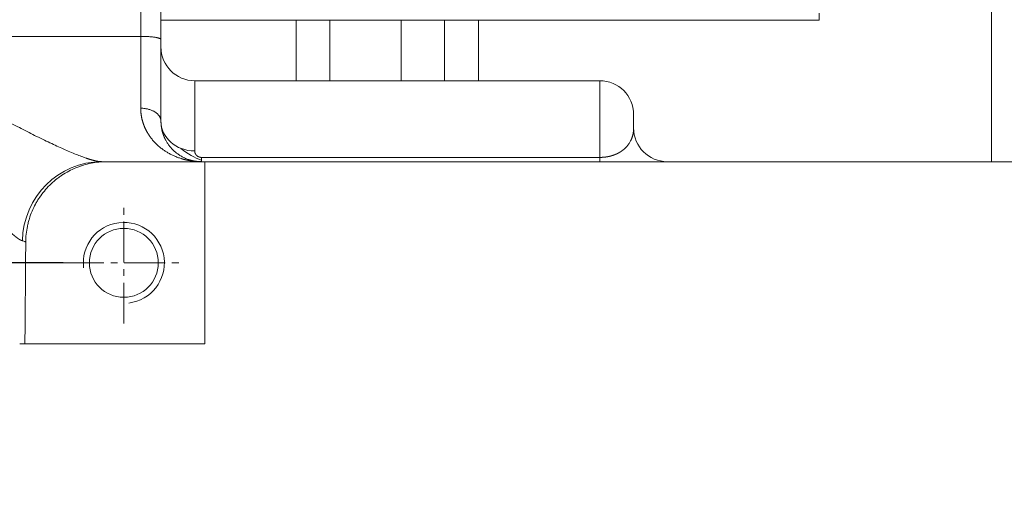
# Model space of a CAD drawing. Header units: millimetres. Extents: x 35469 to 44263, y -24881 to -16268.
# Tile 128 of 231: x 42814 to 42960, y -24001 to -23931. Entities that reach past the tile are written whole.
import ezdxf

# ---------------------------------------------------------------- set-up
doc = ezdxf.new("R2010")
doc.units = ezdxf.units.MM
doc.header["$LTSCALE"] = 0.3175
doc.linetypes.add('CENTER2', pattern=[28.575, 19.05, -3.175, 3.175, -3.175])
for name, color, linetype, lineweight in [('1轮廓实线层', 7, 'Continuous', 18), ('2细线层', 4, 'Continuous', 13), ('3中心线层', 1, 'CENTER2', 13), ('7标注层', 4, 'Continuous', 13)]:
    doc.layers.add(name, color=color, linetype=linetype, lineweight=lineweight)
doc.styles.add('PC_TEXTSTYLE', font='ISOCP.SHX', dxfattribs={"width": 0.707, "bigfont": 'GBCBIG.SHX'})
doc.dimstyles.new('GB_LINEAR', dxfattribs={"dimtxt": 3.5, "dimasz": 3.5, "dimexe": 1, "dimexo": 0, "dimgap": 1.5, "dimtad": 1, "dimdsep": 46, "dimtxsty": 'PC_TEXTSTYLE', "dimcen": 0, "dimclrd": 256, "dimclrt": 3, "dimadec": 0, "dimazin": 2, "dimtp": 0.1, "dimtm": 0.1, "dimtfac": 0.71, "dimtdec": 3, "dimtmove": 0, "dimatfit": 3, "dimfxl": 1, "dimtfill": 1, "dimarcsym": 0})

# ---------------------------------------------------------------- blocks, each defined once
blk = doc.blocks.new('*D77')
at = {"layer": '7标注层', "color": 0, "lineweight": -2, "transparency": 16777216}
for p, q in [((42820.4, -23967.23), (42711.05, -23967.23)), ((42820.4, -24092.23), (42711.05, -24092.23))]:
    blk.add_line(p, q, dxfattribs=at)
at = {"layer": '7标注层', "lineweight": -2, "transparency": 16777216}
blk.add_line((42718.05, -24067.73), (42718.05, -23991.73), dxfattribs=at)
at = {"layer": '7标注层', "transparency": 16777216}
for points in [[(42722.14, -23991.73), (42713.97, -23991.73), (42718.05, -23967.23)], [(42713.97, -24067.73), (42722.14, -24067.73), (42718.05, -24092.23)]]:
    blk.add_solid(points, dxfattribs=at)
at = {"layer": 'Defpoints', "color": 0, "transparency": 16777216}
for p in [(42718.05, -23967.23), (42820.4, -23967.23), (42820.4, -24092.23)]:
    blk.add_point(p, dxfattribs=at)
at = {"layer": '7标注层', "color": 3, "transparency": 16777216, "insert": (42695.3, -24029.73), "char_height": 24.5, "attachment_point": 5, "rotation": 90, "style": 'PC_TEXTSTYLE', "bg_fill": 3, "box_fill_scale": 1.1, "bg_fill_color": 257, "bg_fill_transparency": 0}
blk.add_mtext('125', dxfattribs=at)

msp = doc.modelspace()

# ---------------------------------------------------------------- linework, layer by layer
at = {"layer": '1轮廓实线层'}
for p, q in [((42831.897, -23854.098), (42831.897, -23933.662)), ((42834.897, -23934.129), (42834.897, -23854.886)), ((42932.397, -23931.234), (42834.897, -23931.234)), ((42834.897, -23931.234), (42932.397, -23931.234)), ((42854.897, -23940.232), (42854.897, -23931.234)), ((42854.897, -23931.234), (42854.897, -23940.232)), ((42859.897, -23940.232), (42859.897, -23931.234)), ((42870.488, -23931.234), (42870.488, -23940.232)), ((42876.897, -23931.234), (42876.897, -23940.232)), ((42932.397, -23931.234), (42932.397, -23930.226)), ((42831.897, -23933.662), (42789.897, -23933.662)), ((42831.897, -23944.314), (42831.897, -23933.662)), ((42899.897, -23940.234), (42839.897, -23940.234)), ((42839.897, -23950.652), (42839.897, -23940.234)), ((42899.897, -23940.234), (42899.897, -23951.599)), ((42904.897, -23947.234), (42904.897, -23945.234)), ((42840.897, -23951.599), (42840.897, -23952.234)), ((42840.897, -23951.599), (42899.897, -23951.599)), ((42899.897, -23952.234), (42899.897, -23951.599)), ((42826.876, -23952.234), (42826.117, -23952.234)), ((42826.876, -23952.234), (42841.397, -23952.234)), ((42841.397, -23952.234), (42962.397, -23952.234)), ((42841.397, -23979.234), (42841.397, -23952.234)), ((42814.745, -23979.234), (42841.397, -23979.234))]:
    msp.add_line(p, q, dxfattribs=at)
msp.add_circle((42829.397, -23967.234), 5.1, dxfattribs=at)
for centre, start, end in [((42839.897, -23935.234), 180, 270), ((42899.897, -23945.234), 0, 90), ((42909.897, -23947.234), 180, 270)]:
    msp.add_arc(centre, 5, start, end, dxfattribs=at)
for centre, major_axis, ratio, start_param, end_param in [((42839.897, -23946.234), (5, 0), 0.8835979, 3.1415927, 4.712389), ((42826.117, -23964.234), (0, 12), 0.9791758, 0, 1.5478899)]:
    msp.add_ellipse(centre, major_axis=major_axis, ratio=ratio, start_param=start_param, end_param=end_param, dxfattribs=at)
for points in [[(42957.897, -23839.734), (42957.894, -23875.401), (42957.892, -23911.067), (42957.889, -23946.734)], [(42835.397, -23931.234), (42845.897, -23931.234), (42856.397, -23931.234), (42866.897, -23931.234)], [(42866.897, -23931.234), (42856.397, -23931.234), (42845.897, -23931.234), (42835.397, -23931.234)], [(42835.397, -23931.234), (42845.897, -23931.234), (42856.397, -23931.234), (42866.897, -23931.234)], [(42854.897, -23931.233), (42854.897, -23934.233), (42854.897, -23937.233), (42854.897, -23940.234)], [(42866.897, -23931.234), (42875.563, -23931.234), (42884.23, -23931.234), (42892.897, -23931.234)], [(42892.897, -23931.234), (42884.23, -23931.234), (42875.563, -23931.234), (42866.897, -23931.234)], [(42881.904, -23940.234), (42881.904, -23937.234), (42881.903, -23934.234), (42881.903, -23931.234)], [(42957.889, -23946.734), (42957.889, -23948.568), (42957.888, -23950.401), (42957.888, -23952.234)], [(42837.849, -23950.264), (42838.829, -23951.099), (42839.892, -23951.675), (42840.881, -23951.989)], [(42826.117, -23952.234), (42826.551, -23952.234), (42826.805, -23952.234), (42826.876, -23952.234)], [(42814.867, -23964.169), (42814.839, -23969.191), (42814.796, -23974.212), (42814.745, -23979.234)], [(42813.972, -23979.234), (42814.155, -23979.234), (42814.466, -23979.234), (42814.67, -23979.234), (42814.745, -23979.234)]]:
    msp.add_open_spline(points, degree=3, dxfattribs=at)
for points, knots in [([(42789.897, -23933.662), (42789.939, -23933.687), (42790.024, -23933.738), (42790.151, -23933.814), (42790.276, -23933.889), (42790.4, -23933.963), (42790.523, -23934.037), (42790.646, -23934.11), (42790.767, -23934.182), (42790.886, -23934.253), (42791.005, -23934.324), (42791.123, -23934.394), (42791.239, -23934.464), (42791.355, -23934.532), (42791.469, -23934.601), (42791.582, -23934.668), (42791.694, -23934.734), (42791.805, -23934.8), (42791.915, -23934.866), (42792.023, -23934.93), (42792.131, -23934.994), (42792.237, -23935.057), (42792.343, -23935.12), (42792.447, -23935.181), (42792.55, -23935.242), (42792.652, -23935.303), (42792.753, -23935.362), (42792.852, -23935.421), (42792.951, -23935.48), (42793.049, -23935.537), (42793.145, -23935.594), (42793.24, -23935.651), (42793.334, -23935.706), (42793.427, -23935.761), (42793.519, -23935.815), (42793.61, -23935.869), (42793.7, -23935.921), (42793.788, -23935.974), (42793.876, -23936.025), (42793.962, -23936.076), (42794.047, -23936.126), (42794.132, -23936.175), (42794.215, -23936.224), (42794.296, -23936.272), (42794.377, -23936.32), (42794.457, -23936.366), (42794.535, -23936.412), (42794.613, -23936.458), (42794.689, -23936.502), (42794.764, -23936.546), (42794.838, -23936.59), (42794.911, -23936.633), (42794.983, -23936.675), (42795.054, -23936.716), (42795.123, -23936.757), (42795.192, -23936.797), (42795.259, -23936.836), (42795.325, -23936.875), (42795.391, -23936.913), (42795.769, -23937.134), (42796.449, -23937.531), (42797.417, -23938.092), (42798.346, -23938.629), (42799.236, -23939.141), (42800.089, -23939.629), (42801.123, -23940.219), (42802.331, -23940.904), (42803.702, -23941.675), (42805.009, -23942.404), (42806.468, -23943.212), (42808.064, -23944.086), (42809.779, -23945.013), (42811.314, -23945.831), (42812.686, -23946.552), (42813.91, -23947.186), (42815.071, -23947.779), (42816.216, -23948.354), (42817.341, -23948.907), (42818.442, -23949.436), (42819.47, -23949.918), (42820.462, -23950.367), (42821.411, -23950.781), (42822.312, -23951.154), (42823.131, -23951.471), (42823.653, -23951.658), (42823.931, -23951.751), (42823.995, -23951.772), (42824.058, -23951.793), (42824.121, -23951.813), (42824.183, -23951.833), (42824.244, -23951.852), (42824.304, -23951.871), (42824.364, -23951.89), (42824.423, -23951.907), (42824.482, -23951.925), (42824.539, -23951.942), (42824.596, -23951.958), (42824.653, -23951.974), (42824.708, -23951.99), (42824.763, -23952.005), (42824.817, -23952.019), (42824.871, -23952.034), (42824.924, -23952.047), (42824.976, -23952.06), (42825.027, -23952.073), (42825.078, -23952.085), (42825.128, -23952.097), (42825.177, -23952.108), (42825.226, -23952.119), (42825.274, -23952.129), (42825.321, -23952.139), (42825.367, -23952.148), (42825.413, -23952.157), (42825.458, -23952.165), (42825.503, -23952.173), (42825.546, -23952.181), (42825.589, -23952.188), (42825.631, -23952.194), (42825.673, -23952.2), (42825.714, -23952.205), (42825.754, -23952.21), (42825.793, -23952.215), (42825.832, -23952.219), (42825.87, -23952.223), (42825.908, -23952.226), (42825.944, -23952.228), (42825.98, -23952.23), (42826.015, -23952.232), (42826.05, -23952.233), (42826.084, -23952.234), (42826.106, -23952.234), (42826.117, -23952.234)], [0, 0, 0, 0, 0.0030724, 0.0061179, 0.0091367, 0.0121287, 0.0150939, 0.0180323, 0.0209439, 0.0238288, 0.0266868, 0.0295181, 0.0323225, 0.0351002, 0.0378511, 0.0405752, 0.0432725, 0.0459431, 0.0485868, 0.0512037, 0.0537939, 0.0563573, 0.0588939, 0.0614037, 0.0638867, 0.0663429, 0.0687723, 0.071175, 0.0735508, 0.0758999, 0.0782222, 0.0805176, 0.0827863, 0.0850283, 0.0872434, 0.0894317, 0.0915933, 0.093728, 0.095836, 0.0979172, 0.0999716, 0.1019992, 0.104, 0.105974, 0.1079213, 0.1098417, 0.1117354, 0.1136023, 0.1154424, 0.1172557, 0.1190422, 0.1208019, 0.1225348, 0.124241, 0.1259204, 0.1275729, 0.1291987, 0.1307977, 0.1323699, 0.1339154, 0.158226, 0.1816396, 0.2041563, 0.2257762, 0.2464996, 0.2663266, 0.3014149, 0.335076, 0.3673116, 0.3981237, 0.4436668, 0.4869844, 0.5280876, 0.5614237, 0.5935506, 0.6244781, 0.6542176, 0.6865926, 0.7177273, 0.7476449, 0.7763715, 0.8070469, 0.8365137, 0.8648235, 0.8920344, 0.8945393, 0.8970362, 0.8995252, 0.9020064, 0.9044798, 0.9069454, 0.9094034, 0.9118538, 0.9142966, 0.916732, 0.9191599, 0.9215805, 0.9239938, 0.9263999, 0.9287988, 0.9311907, 0.9335755, 0.9359533, 0.9383243, 0.9406884, 0.9430458, 0.9453965, 0.9477406, 0.9500782, 0.9524093, 0.954734, 0.9570523, 0.9593644, 0.9616704, 0.9639702, 0.966264, 0.9685518, 0.9708338, 0.9731099, 0.9753804, 0.9776451, 0.9799044, 0.9821581, 0.9844064, 0.9866494, 0.9888871, 0.9911197, 0.9933472, 0.9955697, 0.9977873, 1, 1, 1, 1]), ([(42840.897, -23952.234), (42840.881, -23952.234), (42840.849, -23952.234), (42840.802, -23952.234), (42840.754, -23952.233), (42840.707, -23952.232), (42840.661, -23952.231), (42840.614, -23952.23), (42840.568, -23952.229), (42840.523, -23952.227), (42840.477, -23952.226), (42840.432, -23952.224), (42840.387, -23952.221), (42840.343, -23952.219), (42840.299, -23952.217), (42840.255, -23952.214), (42840.211, -23952.211), (42840.168, -23952.208), (42840.124, -23952.205), (42840.082, -23952.202), (42840.039, -23952.198), (42839.997, -23952.194), (42839.955, -23952.191), (42839.914, -23952.187), (42839.872, -23952.183), (42839.831, -23952.178), (42839.791, -23952.174), (42839.75, -23952.169), (42839.71, -23952.165), (42839.67, -23952.16), (42839.631, -23952.155), (42839.592, -23952.15), (42839.553, -23952.145), (42839.514, -23952.14), (42839.476, -23952.134), (42839.438, -23952.129), (42839.4, -23952.123), (42839.363, -23952.118), (42839.325, -23952.112), (42839.289, -23952.106), (42839.252, -23952.1), (42839.216, -23952.094), (42839.18, -23952.088), (42839.144, -23952.082), (42839.109, -23952.076), (42839.074, -23952.07), (42839.039, -23952.063), (42839.005, -23952.057), (42838.97, -23952.05), (42838.936, -23952.044), (42838.903, -23952.037), (42838.87, -23952.03), (42838.837, -23952.023), (42838.804, -23952.017), (42838.771, -23952.01), (42838.739, -23952.003), (42838.708, -23951.996), (42838.676, -23951.989), (42838.645, -23951.982), (42838.614, -23951.975), (42838.583, -23951.968), (42838.553, -23951.96), (42838.523, -23951.953), (42838.493, -23951.946), (42838.464, -23951.939), (42838.435, -23951.932), (42838.406, -23951.924), (42838.377, -23951.917), (42838.349, -23951.91), (42838.321, -23951.903), (42838.293, -23951.895), (42838.266, -23951.888), (42838.239, -23951.881), (42838.212, -23951.873), (42838.186, -23951.866), (42838.16, -23951.859), (42838.134, -23951.852), (42838.108, -23951.844), (42838.083, -23951.837), (42838.058, -23951.83), (42838.033, -23951.822), (42838.009, -23951.815), (42837.985, -23951.808), (42837.961, -23951.801), (42837.937, -23951.794), (42837.914, -23951.787), (42837.807, -23951.753), (42837.619, -23951.692), (42837.353, -23951.596), (42837.095, -23951.494), (42836.844, -23951.387), (42836.602, -23951.275), (42836.367, -23951.159), (42836.14, -23951.038), (42835.92, -23950.914), (42835.709, -23950.787), (42835.505, -23950.657), (42835.309, -23950.524), (42835.023, -23950.319), (42834.659, -23950.032), (42834.233, -23949.646), (42833.843, -23949.242), (42833.49, -23948.823), (42833.174, -23948.391), (42832.971, -23948.07), (42832.858, -23947.875), (42832.821, -23947.811), (42832.785, -23947.746), (42832.75, -23947.68), (42832.716, -23947.615), (42832.682, -23947.549), (42832.649, -23947.483), (42832.616, -23947.417), (42832.585, -23947.351), (42832.554, -23947.285), (42832.524, -23947.218), (42832.494, -23947.151), (42832.465, -23947.084), (42832.437, -23947.017), (42832.41, -23946.95), (42832.383, -23946.882), (42832.357, -23946.815), (42832.332, -23946.747), (42832.308, -23946.679), (42832.284, -23946.611), (42832.261, -23946.543), (42832.238, -23946.474), (42832.217, -23946.406), (42832.196, -23946.337), (42832.175, -23946.269), (42832.156, -23946.2), (42832.137, -23946.131), (42832.119, -23946.062), (42832.101, -23945.993), (42832.085, -23945.923), (42832.069, -23945.854), (42832.053, -23945.785), (42832.039, -23945.715), (42832.025, -23945.646), (42832.012, -23945.576), (42831.999, -23945.506), (42831.988, -23945.436), (42831.977, -23945.367), (42831.966, -23945.297), (42831.957, -23945.227), (42831.948, -23945.157), (42831.94, -23945.087), (42831.932, -23945.017), (42831.925, -23944.946), (42831.919, -23944.876), (42831.914, -23944.806), (42831.909, -23944.736), (42831.906, -23944.666), (42831.902, -23944.595), (42831.9, -23944.525), (42831.898, -23944.455), (42831.897, -23944.385), (42831.897, -23944.338), (42831.897, -23944.314)], [0, 0, 0, 0, 0.0039344, 0.0078451, 0.0117323, 0.0155958, 0.0194357, 0.023252, 0.0270447, 0.0308138, 0.0345593, 0.0382812, 0.0419794, 0.0456541, 0.0493051, 0.0529325, 0.0565364, 0.0601166, 0.0636732, 0.0672062, 0.0707156, 0.0742013, 0.0776635, 0.081102, 0.084517, 0.0879083, 0.0912761, 0.0946202, 0.0979407, 0.1012376, 0.1045109, 0.1077606, 0.1109866, 0.1141891, 0.117368, 0.1205232, 0.1236549, 0.1267629, 0.1298473, 0.1329082, 0.1359454, 0.138959, 0.141949, 0.1449154, 0.1478582, 0.1507774, 0.153673, 0.1565449, 0.1593933, 0.1622181, 0.1650192, 0.1677968, 0.1705507, 0.1732811, 0.1759878, 0.1786709, 0.1813305, 0.1839664, 0.1865787, 0.1891674, 0.1917326, 0.1942741, 0.196792, 0.1992863, 0.201757, 0.2042041, 0.2066276, 0.2090275, 0.2114038, 0.2137565, 0.2160856, 0.2183911, 0.220673, 0.2229313, 0.225166, 0.2273771, 0.2295646, 0.2317285, 0.2338688, 0.2359856, 0.2380787, 0.2401482, 0.2421941, 0.2442165, 0.2462152, 0.2481903, 0.2501419, 0.2735476, 0.2964675, 0.3189021, 0.3408521, 0.3623182, 0.3833011, 0.4038017, 0.4238207, 0.4433591, 0.4624178, 0.480998, 0.4991007, 0.544875, 0.5889548, 0.6313657, 0.6721365, 0.7112996, 0.7488914, 0.7542027, 0.7594891, 0.764751, 0.7699884, 0.7752014, 0.7803903, 0.785555, 0.7906959, 0.7958129, 0.8009064, 0.8059763, 0.811023, 0.8160464, 0.8210468, 0.8260243, 0.8309791, 0.8359114, 0.8408213, 0.8457089, 0.8505745, 0.8554182, 0.8602401, 0.8650406, 0.8698196, 0.8745775, 0.8793144, 0.8840304, 0.8887258, 0.8934008, 0.8980554, 0.9026901, 0.9073048, 0.9118999, 0.9164755, 0.9210319, 0.9255692, 0.9300876, 0.9345874, 0.9390688, 0.943532, 0.9479772, 0.9524046, 0.9568145, 0.9612071, 0.9655825, 0.9699412, 0.9742832, 0.9786088, 0.9829184, 0.987212, 0.99149, 0.9957526, 1, 1, 1, 1]), ([(42834.897, -23946.234), (42834.897, -23946.245), (42834.897, -23946.268), (42834.897, -23946.302), (42834.898, -23946.336), (42834.898, -23946.37), (42834.899, -23946.404), (42834.9, -23946.438), (42834.901, -23946.472), (42834.903, -23946.507), (42834.905, -23946.541), (42834.906, -23946.575), (42834.908, -23946.609), (42834.911, -23946.643), (42834.913, -23946.677), (42834.916, -23946.711), (42834.919, -23946.745), (42834.922, -23946.779), (42834.925, -23946.813), (42834.928, -23946.847), (42834.932, -23946.881), (42834.935, -23946.915), (42834.939, -23946.949), (42834.944, -23946.983), (42834.948, -23947.017), (42834.953, -23947.051), (42834.957, -23947.085), (42834.962, -23947.119), (42834.967, -23947.153), (42834.973, -23947.186), (42834.978, -23947.22), (42834.984, -23947.254), (42834.99, -23947.288), (42834.996, -23947.322), (42835.002, -23947.355), (42835.009, -23947.389), (42835.016, -23947.423), (42835.023, -23947.457), (42835.03, -23947.49), (42835.037, -23947.524), (42835.044, -23947.557), (42835.052, -23947.591), (42835.06, -23947.624), (42835.068, -23947.658), (42835.076, -23947.691), (42835.085, -23947.725), (42835.093, -23947.758), (42835.102, -23947.791), (42835.111, -23947.825), (42835.121, -23947.858), (42835.13, -23947.891), (42835.14, -23947.924), (42835.149, -23947.957), (42835.159, -23947.99), (42835.17, -23948.023), (42835.18, -23948.056), (42835.191, -23948.089), (42835.201, -23948.122), (42835.212, -23948.155), (42835.224, -23948.188), (42835.235, -23948.22), (42835.247, -23948.253), (42835.258, -23948.285), (42835.27, -23948.318), (42835.282, -23948.35), (42835.295, -23948.383), (42835.307, -23948.415), (42835.32, -23948.447), (42835.333, -23948.48), (42835.346, -23948.512), (42835.359, -23948.544), (42835.372, -23948.576), (42835.386, -23948.608), (42835.4, -23948.639), (42835.414, -23948.671), (42835.428, -23948.703), (42835.443, -23948.735), (42835.457, -23948.766), (42835.472, -23948.798), (42835.487, -23948.829), (42835.502, -23948.86), (42835.517, -23948.892), (42835.533, -23948.923), (42835.549, -23948.954), (42835.564, -23948.985), (42835.58, -23949.016), (42835.664, -23949.173), (42835.826, -23949.453), (42836.091, -23949.836), (42836.39, -23950.205), (42836.725, -23950.556), (42837.09, -23950.881), (42837.488, -23951.18), (42837.923, -23951.455), (42838.405, -23951.702), (42838.757, -23951.843), (42838.958, -23951.912), (42838.993, -23951.924), (42839.029, -23951.936), (42839.065, -23951.948), (42839.103, -23951.96), (42839.142, -23951.972), (42839.182, -23951.984), (42839.222, -23951.996), (42839.264, -23952.008), (42839.306, -23952.02), (42839.35, -23952.031), (42839.394, -23952.043), (42839.44, -23952.055), (42839.486, -23952.066), (42839.534, -23952.077), (42839.582, -23952.088), (42839.631, -23952.099), (42839.682, -23952.11), (42839.733, -23952.12), (42839.786, -23952.13), (42839.839, -23952.14), (42839.893, -23952.15), (42839.949, -23952.159), (42840.005, -23952.168), (42840.063, -23952.176), (42840.121, -23952.184), (42840.18, -23952.191), (42840.241, -23952.198), (42840.302, -23952.205), (42840.364, -23952.211), (42840.427, -23952.216), (42840.492, -23952.221), (42840.557, -23952.225), (42840.623, -23952.228), (42840.69, -23952.231), (42840.758, -23952.233), (42840.827, -23952.234), (42840.873, -23952.234), (42840.897, -23952.234)], [0, 0, 0, 0, 0.0025408, 0.0050908, 0.0076502, 0.0102189, 0.012797, 0.0153845, 0.0179813, 0.0205875, 0.0232032, 0.0258283, 0.0284629, 0.0311069, 0.0337604, 0.0364234, 0.039096, 0.041778, 0.0444697, 0.0471709, 0.0498817, 0.052602, 0.055332, 0.0580716, 0.0608209, 0.0635798, 0.0663484, 0.0691267, 0.0719147, 0.0747123, 0.0775197, 0.0803369, 0.0831638, 0.0860005, 0.0888469, 0.0917032, 0.0945692, 0.0974451, 0.1003308, 0.1032263, 0.1061317, 0.109047, 0.1119721, 0.1149072, 0.1178521, 0.120807, 0.1237718, 0.1267465, 0.1297312, 0.1327258, 0.1357304, 0.138745, 0.1417696, 0.1448042, 0.1478489, 0.1509035, 0.1539682, 0.1570429, 0.1601277, 0.1632226, 0.1663275, 0.1694425, 0.1725677, 0.1757029, 0.1788483, 0.1820038, 0.1851694, 0.1883452, 0.1915311, 0.1947272, 0.1979335, 0.2011499, 0.2043766, 0.2076134, 0.2108605, 0.2141178, 0.2173853, 0.220663, 0.223951, 0.2272493, 0.2305578, 0.2338766, 0.2372056, 0.240545, 0.2438946, 0.2472546, 0.2506249, 0.295564, 0.3430126, 0.3929839, 0.4454892, 0.5005384, 0.5562184, 0.6163372, 0.6808998, 0.7499103, 0.7543029, 0.7588139, 0.7634432, 0.7681908, 0.7730566, 0.7780408, 0.7831433, 0.788364, 0.7937031, 0.7991605, 0.8047362, 0.8104302, 0.8162425, 0.8221731, 0.828222, 0.8343892, 0.8406747, 0.8470785, 0.8536006, 0.8602411, 0.8669998, 0.8738769, 0.8808722, 0.8879859, 0.8952179, 0.9025682, 0.9100368, 0.9176237, 0.925329, 0.9331525, 0.9410943, 0.9491545, 0.957333, 0.9656297, 0.9740448, 0.9825782, 0.99123, 1, 1, 1, 1]), ([(42899.897, -23951.599), (42899.903, -23951.599), (42899.917, -23951.599), (42899.937, -23951.599), (42899.957, -23951.599), (42899.977, -23951.599), (42899.997, -23951.598), (42900.018, -23951.598), (42900.038, -23951.598), (42900.058, -23951.597), (42900.078, -23951.597), (42900.098, -23951.596), (42900.118, -23951.596), (42900.138, -23951.595), (42900.158, -23951.594), (42900.178, -23951.593), (42900.198, -23951.593), (42900.218, -23951.592), (42900.238, -23951.591), (42900.258, -23951.59), (42900.278, -23951.589), (42900.298, -23951.587), (42900.318, -23951.586), (42900.338, -23951.585), (42900.358, -23951.584), (42900.378, -23951.582), (42900.397, -23951.581), (42900.417, -23951.579), (42900.437, -23951.578), (42900.457, -23951.576), (42900.477, -23951.574), (42900.497, -23951.573), (42900.516, -23951.571), (42900.536, -23951.569), (42900.556, -23951.567), (42900.576, -23951.565), (42900.595, -23951.563), (42900.615, -23951.561), (42900.635, -23951.559), (42900.654, -23951.556), (42900.674, -23951.554), (42900.694, -23951.552), (42900.713, -23951.549), (42900.733, -23951.547), (42900.752, -23951.544), (42900.772, -23951.542), (42900.792, -23951.539), (42900.811, -23951.536), (42900.83, -23951.534), (42900.85, -23951.531), (42900.869, -23951.528), (42900.889, -23951.525), (42900.908, -23951.522), (42900.928, -23951.519), (42900.947, -23951.516), (42900.966, -23951.512), (42900.985, -23951.509), (42901.005, -23951.506), (42901.024, -23951.503), (42901.043, -23951.499), (42901.062, -23951.496), (42901.082, -23951.492), (42901.101, -23951.488), (42901.12, -23951.485), (42901.139, -23951.481), (42901.158, -23951.477), (42901.177, -23951.473), (42901.196, -23951.469), (42901.215, -23951.465), (42901.234, -23951.461), (42901.253, -23951.457), (42901.272, -23951.453), (42901.291, -23951.449), (42901.31, -23951.445), (42901.328, -23951.44), (42901.347, -23951.436), (42901.366, -23951.432), (42901.385, -23951.427), (42901.403, -23951.422), (42901.422, -23951.418), (42901.441, -23951.413), (42901.459, -23951.408), (42901.478, -23951.404), (42901.496, -23951.399), (42901.515, -23951.394), (42901.534, -23951.389), (42901.552, -23951.384), (42901.57, -23951.379), (42901.589, -23951.373), (42901.607, -23951.368), (42901.625, -23951.363), (42901.644, -23951.358), (42901.662, -23951.352), (42901.68, -23951.347), (42901.698, -23951.341), (42901.717, -23951.336), (42901.735, -23951.33), (42901.753, -23951.324), (42901.771, -23951.319), (42901.789, -23951.313), (42901.807, -23951.307), (42901.825, -23951.301), (42901.843, -23951.295), (42901.861, -23951.289), (42901.878, -23951.283), (42901.896, -23951.277), (42901.914, -23951.271), (42901.932, -23951.264), (42901.949, -23951.258), (42901.967, -23951.252), (42901.985, -23951.245), (42902.002, -23951.239), (42902.02, -23951.232), (42902.037, -23951.226), (42902.055, -23951.219), (42902.072, -23951.212), (42902.09, -23951.205), (42902.107, -23951.199), (42902.124, -23951.192), (42902.142, -23951.185), (42902.159, -23951.178), (42902.176, -23951.171), (42902.193, -23951.164), (42902.21, -23951.156), (42902.227, -23951.149), (42902.244, -23951.142), (42902.261, -23951.135), (42902.278, -23951.127), (42902.295, -23951.12), (42902.312, -23951.112), (42902.329, -23951.105), (42902.346, -23951.097), (42902.362, -23951.09), (42902.379, -23951.082), (42902.396, -23951.074), (42902.412, -23951.066), (42902.429, -23951.058), (42902.445, -23951.051), (42902.462, -23951.043), (42902.478, -23951.035), (42902.495, -23951.027), (42902.511, -23951.018), (42902.527, -23951.01), (42902.544, -23951.002), (42902.56, -23950.994), (42902.576, -23950.985), (42902.592, -23950.977), (42902.608, -23950.969), (42902.624, -23950.96), (42902.64, -23950.952), (42902.656, -23950.943), (42902.672, -23950.934), (42902.688, -23950.926), (42902.704, -23950.917), (42902.719, -23950.908), (42902.735, -23950.899), (42902.751, -23950.89), (42902.766, -23950.881), (42902.782, -23950.872), (42902.797, -23950.863), (42902.813, -23950.854), (42902.828, -23950.845), (42902.844, -23950.836), (42902.859, -23950.827), (42902.874, -23950.818), (42902.89, -23950.808), (42902.905, -23950.799), (42902.92, -23950.789), (42902.935, -23950.78), (42902.95, -23950.77), (42902.965, -23950.761), (42902.98, -23950.751), (42902.995, -23950.742), (42903.01, -23950.732), (42903.024, -23950.722), (42903.039, -23950.712), (42903.054, -23950.703), (42903.068, -23950.693), (42903.083, -23950.683), (42903.097, -23950.673), (42903.112, -23950.663), (42903.126, -23950.653), (42903.141, -23950.643), (42903.155, -23950.633), (42903.169, -23950.622), (42903.184, -23950.612), (42903.198, -23950.602), (42903.212, -23950.592), (42903.226, -23950.581), (42903.24, -23950.571), (42903.254, -23950.56), (42903.268, -23950.55), (42903.282, -23950.539), (42903.295, -23950.529), (42903.309, -23950.518), (42903.323, -23950.508), (42903.337, -23950.497), (42903.35, -23950.486), (42903.364, -23950.475), (42903.377, -23950.465), (42903.391, -23950.454), (42903.467, -23950.391), (42903.601, -23950.275), (42903.776, -23950.104), (42903.938, -23949.926), (42904.086, -23949.742), (42904.22, -23949.554), (42904.34, -23949.361), (42904.421, -23949.215), (42904.471, -23949.116), (42904.497, -23949.063), (42904.522, -23949.01), (42904.546, -23948.957), (42904.568, -23948.905), (42904.59, -23948.852), (42904.611, -23948.8), (42904.632, -23948.748), (42904.651, -23948.696), (42904.669, -23948.645), (42904.686, -23948.593), (42904.703, -23948.542), (42904.719, -23948.491), (42904.734, -23948.44), (42904.748, -23948.39), (42904.761, -23948.339), (42904.774, -23948.289), (42904.786, -23948.239), (42904.797, -23948.19), (42904.807, -23948.14), (42904.817, -23948.091), (42904.826, -23948.042), (42904.835, -23947.994), (42904.842, -23947.946), (42904.85, -23947.898), (42904.856, -23947.851), (42904.862, -23947.804), (42904.868, -23947.757), (42904.873, -23947.711), (42904.877, -23947.665), (42904.881, -23947.62), (42904.885, -23947.575), (42904.888, -23947.53), (42904.89, -23947.486), (42904.892, -23947.443), (42904.894, -23947.4), (42904.895, -23947.358), (42904.896, -23947.316), (42904.897, -23947.274), (42904.897, -23947.248), (42904.897, -23947.234)], [0, 0, 0, 0, 0.000739, 0.0014779, 0.0022168, 0.0029558, 0.0036951, 0.0044347, 0.0051749, 0.0059156, 0.0066572, 0.0073996, 0.0081431, 0.0088876, 0.0096335, 0.0103807, 0.0111295, 0.0118799, 0.012632, 0.0133861, 0.0141421, 0.0149003, 0.0156607, 0.0164234, 0.0171886, 0.0179565, 0.018727, 0.0195003, 0.0202766, 0.0210559, 0.0218383, 0.022624, 0.0234131, 0.0242056, 0.0250017, 0.0258015, 0.026605, 0.0274124, 0.0282238, 0.0290392, 0.0298588, 0.0306827, 0.0315109, 0.0323435, 0.0331806, 0.0340224, 0.0348688, 0.0357201, 0.0365762, 0.0374372, 0.0383033, 0.0391744, 0.0400508, 0.0409324, 0.0418193, 0.0427116, 0.0436094, 0.0445128, 0.0454218, 0.0463364, 0.0472568, 0.048183, 0.0491151, 0.0500531, 0.0509971, 0.0519472, 0.0529034, 0.0538657, 0.0548343, 0.0558092, 0.0567904, 0.0577781, 0.0587721, 0.0597727, 0.0607798, 0.0617935, 0.0628138, 0.0638409, 0.0648746, 0.0659152, 0.0669625, 0.0680168, 0.0690779, 0.070146, 0.0712211, 0.0723032, 0.0733924, 0.0744887, 0.0755922, 0.0767028, 0.0778206, 0.0789457, 0.080078, 0.0812177, 0.0823648, 0.0835192, 0.084681, 0.0858503, 0.087027, 0.0882112, 0.089403, 0.0906023, 0.0918093, 0.0930238, 0.0942459, 0.0954758, 0.0967133, 0.0979585, 0.0992115, 0.1004723, 0.1017408, 0.1030171, 0.1043013, 0.1055933, 0.1068932, 0.1082009, 0.1095166, 0.1108402, 0.1121718, 0.1135114, 0.1148589, 0.1162144, 0.117578, 0.1189496, 0.1203293, 0.1217171, 0.1231129, 0.1245168, 0.1259289, 0.1273491, 0.1287775, 0.130214, 0.1316588, 0.1331117, 0.1345728, 0.1360422, 0.1375198, 0.1390056, 0.1404997, 0.1420021, 0.1435127, 0.1450317, 0.146559, 0.1480946, 0.1496385, 0.1511908, 0.1527514, 0.1543204, 0.1558977, 0.1574835, 0.1590776, 0.1606801, 0.1622911, 0.1639104, 0.1655382, 0.1671744, 0.1688191, 0.1704722, 0.1721338, 0.1738038, 0.1754824, 0.1771694, 0.1788649, 0.1805689, 0.1822814, 0.1840024, 0.1857319, 0.1874699, 0.1892165, 0.1909716, 0.1927352, 0.1945074, 0.1962882, 0.1980775, 0.1998753, 0.2016818, 0.2034968, 0.2053203, 0.2071525, 0.2089932, 0.2108426, 0.2127005, 0.214567, 0.2164422, 0.2183259, 0.2202182, 0.2221192, 0.2240288, 0.225947, 0.2278738, 0.2298093, 0.2317533, 0.2337061, 0.2356674, 0.2376374, 0.239616, 0.2416033, 0.2435992, 0.2456038, 0.247617, 0.2496389, 0.2516695, 0.2825295, 0.315006, 0.3491038, 0.3848255, 0.422172, 0.461143, 0.5017369, 0.5129562, 0.5242382, 0.535583, 0.5469906, 0.5584611, 0.5699945, 0.581591, 0.5932504, 0.604973, 0.6167587, 0.6286075, 0.6405196, 0.6524951, 0.6645339, 0.6766361, 0.6888017, 0.701031, 0.7133238, 0.7256803, 0.7381005, 0.7505845, 0.7631324, 0.7757442, 0.78842, 0.8011599, 0.8139639, 0.8268322, 0.8397648, 0.8527617, 0.8658231, 0.878949, 0.8921395, 0.9053948, 0.9187148, 0.9320996, 0.9455495, 0.9590643, 0.9726443, 0.9862895, 1, 1, 1, 1]), ([(42839.897, -23950.652), (42839.897, -23950.657), (42839.897, -23950.667), (42839.897, -23950.683), (42839.898, -23950.698), (42839.899, -23950.713), (42839.9, -23950.728), (42839.901, -23950.743), (42839.903, -23950.758), (42839.904, -23950.773), (42839.906, -23950.788), (42839.909, -23950.802), (42839.911, -23950.817), (42839.914, -23950.831), (42839.917, -23950.846), (42839.92, -23950.86), (42839.924, -23950.875), (42839.927, -23950.889), (42839.931, -23950.903), (42839.936, -23950.917), (42839.94, -23950.931), (42839.945, -23950.945), (42839.95, -23950.959), (42839.955, -23950.973), (42839.96, -23950.987), (42839.966, -23951.001), (42839.972, -23951.014), (42839.978, -23951.028), (42839.984, -23951.042), (42839.991, -23951.055), (42839.998, -23951.068), (42840.005, -23951.082), (42840.012, -23951.095), (42840.02, -23951.108), (42840.027, -23951.121), (42840.036, -23951.134), (42840.044, -23951.147), (42840.052, -23951.16), (42840.061, -23951.173), (42840.07, -23951.185), (42840.079, -23951.198), (42840.098, -23951.223), (42840.128, -23951.259), (42840.172, -23951.306), (42840.219, -23951.35), (42840.269, -23951.391), (42840.322, -23951.428), (42840.367, -23951.456), (42840.4, -23951.474), (42840.42, -23951.485), (42840.44, -23951.495), (42840.46, -23951.505), (42840.481, -23951.514), (42840.501, -23951.523), (42840.522, -23951.531), (42840.543, -23951.539), (42840.564, -23951.546), (42840.585, -23951.553), (42840.606, -23951.559), (42840.628, -23951.565), (42840.649, -23951.571), (42840.671, -23951.576), (42840.693, -23951.58), (42840.715, -23951.584), (42840.737, -23951.588), (42840.76, -23951.591), (42840.782, -23951.593), (42840.805, -23951.595), (42840.828, -23951.597), (42840.851, -23951.598), (42840.874, -23951.599), (42840.889, -23951.599), (42840.897, -23951.599)], [0, 0, 0, 0, 0.0135825, 0.0270959, 0.0405412, 0.0539189, 0.06723, 0.0804751, 0.0936551, 0.1067708, 0.119823, 0.1328124, 0.1457401, 0.1586067, 0.1714133, 0.1841606, 0.1968495, 0.209481, 0.2220559, 0.2345753, 0.24704, 0.2594509, 0.2718091, 0.2841156, 0.2963712, 0.308577, 0.3207341, 0.3328435, 0.3449061, 0.356923, 0.3688954, 0.3808243, 0.3927107, 0.4045558, 0.4163606, 0.4281263, 0.4398541, 0.451545, 0.4632003, 0.474821, 0.4864084, 0.4979636, 0.5439946, 0.5881152, 0.6304424, 0.6711091, 0.7102646, 0.7480766, 0.7606193, 0.7729024, 0.784934, 0.7967227, 0.8082777, 0.8196089, 0.8307267, 0.841642, 0.8523663, 0.8629121, 0.8732921, 0.8835199, 0.8936095, 0.9035756, 0.9134335, 0.923199, 0.9328883, 0.9425179, 0.9521047, 0.9616659, 0.9712188, 0.9807806, 0.9903686, 1, 1, 1, 1]), ([(42826.876, -23952.234), (42826.481, -23952.234), (42826.09, -23952.254), (42825.313, -23952.33), (42824.928, -23952.387), (42824.163, -23952.538), (42823.785, -23952.632), (42823.315, -23952.774), (42823.174, -23952.818), (42823.034, -23952.865), (42822.941, -23952.897), (42822.894, -23952.913), (42822.662, -23952.996), (42822.479, -23953.066), (42821.935, -23953.29), (42821.229, -23953.623), (42820.56, -23954.021), (42820.071, -23954.345), (42819.911, -23954.457), (42819.674, -23954.632), (42819.556, -23954.721), (42819.44, -23954.812), (42819.363, -23954.873), (42819.324, -23954.904), (42818.98, -23955.185), (42818.689, -23955.447), (42818.136, -23955.996), (42817.873, -23956.284), (42817.376, -23956.884), (42817.142, -23957.196), (42816.867, -23957.603), (42816.813, -23957.685), (42816.706, -23957.851), (42816.654, -23957.935), (42816.501, -23958.188), (42816.403, -23958.358), (42816.124, -23958.875), (42815.787, -23959.578), (42815.52, -23960.311), (42815.347, -23960.871), (42815.293, -23961.059), (42815.22, -23961.345), (42815.196, -23961.44), (42815.163, -23961.584), (42815.152, -23961.633), (42815.131, -23961.729), (42815.039, -23962.163), (42814.912, -23962.988), (42814.869, -23963.774), (42814.867, -23964.169)], [0, 0, 0, 0, 0.0625, 0.0625, 0.125, 0.125, 0.1875, 0.1875, 0.203125, 0.2109375, 0.2109375, 0.21875, 0.21875, 0.25, 0.25, 0.3125, 0.375, 0.375, 0.40625, 0.40625, 0.421875, 0.4296875, 0.4296875, 0.4375, 0.4375, 0.5, 0.5, 0.5625, 0.5625, 0.625, 0.625, 0.640625, 0.640625, 0.65625, 0.65625, 0.6875, 0.6875, 0.75, 0.8125, 0.8125, 0.84375, 0.84375, 0.859375, 0.859375, 0.8671875, 0.8671875, 0.875, 0.9375, 1, 1, 1, 1]), ([(42814.37, -23963.959), (42814.518, -23963.998), (42814.634, -23964.036), (42814.763, -23964.094), (42814.798, -23964.114), (42814.839, -23964.143), (42814.851, -23964.152), (42814.863, -23964.164), (42814.865, -23964.167), (42814.867, -23964.169)], [0, 0, 0, 0, 0.553309, 0.553309, 0.8299635, 0.8299635, 0.9682908, 0.9682908, 1, 1, 1, 1])]:
    msp.add_open_spline(points, degree=3, knots=knots, dxfattribs=at)
msp.add_rational_spline([(42789.897, -23933.662), (42789.936, -23933.716), (42789.976, -23933.771), (42790.054, -23933.881), (42790.094, -23933.936), (42790.212, -23934.101), (42790.291, -23934.21), (42790.527, -23934.539), (42790.685, -23934.757), (42791.156, -23935.411), (42791.47, -23935.845), (42792.409, -23937.142), (42793.032, -23937.999), (42794.273, -23939.699), (42794.89, -23940.541), (42796.12, -23942.21), (42796.732, -23943.037), (42797.95, -23944.674), (42798.556, -23945.484), (42799.762, -23947.087), (42800.362, -23947.88), (42801.108, -23948.859), (42801.257, -23949.055), (42801.554, -23949.443), (42801.702, -23949.637), (42802.144, -23950.213), (42802.436, -23950.592), (42803.305, -23951.717), (42803.875, -23952.447), (42804.993, -23953.869), (42805.542, -23954.56), (42806.616, -23955.898), (42807.142, -23956.545), (42807.913, -23957.479), (42808.166, -23957.784), (42808.542, -23958.231), (42808.666, -23958.379), (42808.911, -23958.669), (42809.033, -23958.811), (42809.634, -23959.514), (42810.093, -23960.04), (42810.968, -23961.012), (42811.382, -23961.458), (42811.869, -23961.96), (42811.965, -23962.058), (42812.153, -23962.247), (42812.245, -23962.338), (42812.515, -23962.601), (42812.686, -23962.763), (42813.012, -23963.058), (42813.166, -23963.191), (42813.456, -23963.428), (42813.593, -23963.532), (42813.975, -23963.797), (42814.192, -23963.913), (42814.37, -23963.959)], [1, 1, 1, 1, 1, 1, 1, 0.999999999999, 0.999999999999, 0.999999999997, 0.999999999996, 0.99999999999, 0.999999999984, 0.999999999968, 0.999999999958, 0.999999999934, 0.999999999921, 0.999999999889, 0.999999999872, 0.999999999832, 0.999999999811, 0.999999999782, 0.999999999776, 0.999999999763, 0.999999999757, 0.999999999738, 0.999999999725, 0.999999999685, 0.999999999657, 0.999999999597, 0.999999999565, 0.9999999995, 0.999999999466, 0.999999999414, 0.999999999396, 0.999999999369, 0.99999999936, 0.999999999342, 0.999999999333, 0.999999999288, 0.999999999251, 0.999999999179, 0.999999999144, 0.999999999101, 0.999999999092, 0.999999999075, 0.999999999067, 0.999999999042, 0.999999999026, 0.999999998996, 0.999999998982, 0.999999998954, 0.999999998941, 0.999999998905, 0.999999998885, 0.999999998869], degree=3, knots=[0, 0, 0, 0, 0.0039062, 0.0039062, 0.0078125, 0.0078125, 0.015625, 0.015625, 0.03125, 0.03125, 0.0625, 0.0625, 0.125, 0.125, 0.1875, 0.1875, 0.25, 0.25, 0.3125, 0.3125, 0.375, 0.375, 0.390625, 0.390625, 0.40625, 0.40625, 0.4375, 0.4375, 0.5, 0.5, 0.5625, 0.5625, 0.625, 0.625, 0.65625, 0.65625, 0.671875, 0.671875, 0.6875, 0.6875, 0.75, 0.75, 0.8125, 0.8125, 0.828125, 0.828125, 0.84375, 0.84375, 0.875, 0.875, 0.90625, 0.90625, 0.9375, 0.9375, 1, 1, 1, 1], dxfattribs=at)
for points, weights in [([(42834.897, -23934.129), (42834.897, -23933.855), (42833.654, -23933.662), (42831.897, -23933.662)], [0.956578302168, 0.769794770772, 0.769794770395, 0.956578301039]), ([(42834.897, -23946.234), (42834.897, -23942.747), (42834.897, -23938.613), (42834.897, -23934.129)], [0.956578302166, 0.93363910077, 0.93363910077, 0.956578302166]), ([(42831.897, -23944.314), (42833.654, -23944.314), (42834.897, -23945.109), (42834.897, -23946.234)], [0.956578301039, 0.769794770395, 0.769794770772, 0.956578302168])]:
    msp.add_rational_spline(points, weights, degree=3, dxfattribs=at)
at = {"layer": '2细线层'}
msp.add_arc((42829.397, -23967.234), 6, 277, 187, dxfattribs=at)
at = {"layer": '3中心线层'}
for p, q in [((42829.397, -23976.234), (42829.397, -23958.234)), ((42820.397, -23967.234), (42838.397, -23967.234))]:
    msp.add_line(p, q, dxfattribs=at)

# ---------------------------------------------------------------- next in the draw order: dimensions: what is measured, and where the dimension line sits
at = {"layer": '7标注层'}
dim = msp.add_linear_dim(base=(42718.054, -23967.234), p1=(42820.397, -24092.234), p2=(42820.397, -23967.234), angle=90, dimstyle='GB_LINEAR', override={"dimscale": 7, "dimgap": 1.5, "dimtad": 1, "dimjust": 0, "dimdec": 2, "dimlfac": 1, "dimse1": 0, "dimse2": 0, "dimsd1": 0, "dimsd2": 0, "dimclrd": 256, "dimclre": 0, "dimtofl": 1}, dxfattribs=at)
dim.commit()
dim.dimension.update_dxf_attribs({"geometry": '*D77', "text_midpoint": (42695.304, -24029.734)})

doc.saveas('drawing.dxf')
